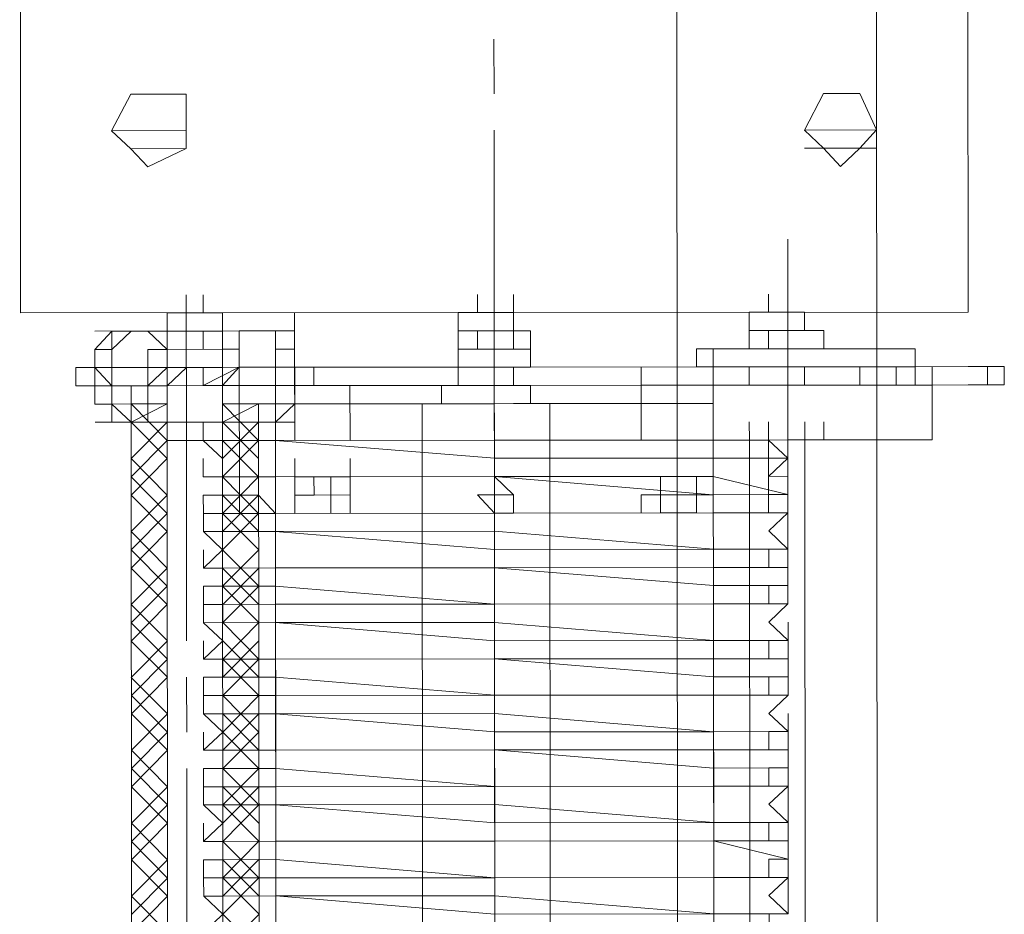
# Model space of a CAD drawing. Header units: inches. Extents: x -5850 to 5646, y 8947 to 13007.
# Tile 240 of 256: x -4099 to -4076, y 11320 to 11341. Entities that reach past the tile are written whole.
import ezdxf

# ---------------------------------------------------------------- set-up
doc = ezdxf.new("R2010")
doc.units = ezdxf.units.IN
doc.header["$MEASUREMENT"] = 0
doc.layers.add('at_Entity', color=7, linetype='Continuous')
doc.layers.add('at_Rect', color=7, linetype='Continuous')

msp = doc.modelspace()

# ---------------------------------------------------------------- linework, layer by layer
at = {"layer": 'at_Entity', "color": 7, "lineweight": 20}
for p, q in [((-4082.906, 10561.097), (-4083.653, 11398.29)), ((-4079.025, 11398.294), (-4078.223, 10500.273)), ((-4096.704, 11338.298), (-4096.259, 11339.146)), ((-4096.259, 11339.146), (-4095.868, 11339.147)), ((-4095.868, 11339.147), (-4094.976, 11339.147)), ((-4094.976, 11339.147), (-4094.975, 11337.882)), ((-4080.644, 11338.313), (-4080.199, 11339.161)), ((-4080.199, 11339.161), (-4079.808, 11339.161)), ((-4079.808, 11339.161), (-4079.362, 11339.161)), ((-4079.362, 11339.161), (-4078.971, 11338.314)), ((-4096.704, 11338.298), (-4094.975, 11338.3)), ((-4096.258, 11337.88), (-4096.704, 11338.298)), ((-4080.644, 11338.313), (-4078.971, 11338.314)), ((-4080.198, 11337.895), (-4080.644, 11338.313)), ((-4078.971, 11338.314), (-4079.361, 11337.896)), ((-4096.258, 11337.88), (-4094.975, 11337.882)), ((-4095.867, 11337.457), (-4096.258, 11337.88)), ((-4094.975, 11337.882), (-4095.867, 11337.457)), ((-4080.644, 11337.894), (-4078.971, 11337.896)), ((-4079.807, 11337.471), (-4080.198, 11337.895)), ((-4079.361, 11337.896), (-4079.807, 11337.471)), ((-4088.224, 11334.084), (-4088.225, 11334.503)), ((-4087.834, 11334.085), (-4087.834, 11334.503)), ((-4087.388, 11334.085), (-4087.388, 11334.503)), ((-4087.388, 11334.085), (-4087.388, 11334.503)), ((-4087.388, 11334.085), (-4087.388, 11334.503)), ((-4081.477, 11334.09), (-4081.477, 11334.509)), ((-4095.418, 11334.078), (-4094.135, 11334.079)), ((-4094.972, 11334.078), (-4095.418, 11334.078)), ((-4095.417, 11333.23), (-4095.418, 11334.078)), ((-4094.581, 11334.079), (-4094.972, 11334.078)), ((-4094.135, 11334.079), (-4094.135, 11333.655)), ((-4088.67, 11334.084), (-4087.388, 11334.085)), ((-4088.67, 11333.236), (-4088.67, 11334.084)), ((-4087.834, 11334.085), (-4088.224, 11334.084)), ((-4087.388, 11334.085), (-4087.834, 11334.085)), ((-4087.388, 11334.085), (-4087.834, 11334.085)), ((-4087.387, 11333.661), (-4087.388, 11334.085)), ((-4087.388, 11334.085), (-4087.387, 11333.661)), ((-4081.922, 11333.666), (-4081.923, 11334.09)), ((-4081.923, 11334.09), (-4081.477, 11334.09)), ((-4080.64, 11334.091), (-4081.477, 11334.09)), ((-4081.477, 11334.09), (-4080.64, 11334.091)), ((-4080.64, 11334.091), (-4080.64, 11333.667)), ((-4087.387, 11333.661), (-4088.67, 11333.66)), ((-4088.67, 11333.236), (-4088.67, 11333.66)), ((-4088.224, 11333.661), (-4088.223, 11333.237)), ((-4087.387, 11333.661), (-4086.997, 11333.662)), ((-4087.387, 11333.661), (-4087.387, 11333.238)), ((-4087.387, 11333.238), (-4087.387, 11333.661)), ((-4086.997, 11333.662), (-4086.997, 11333.238)), ((-4081.922, 11333.666), (-4081.476, 11333.667)), ((-4081.922, 11333.666), (-4081.922, 11333.242)), ((-4081.476, 11333.243), (-4081.476, 11333.667)), ((-4081.476, 11333.667), (-4081.03, 11333.667)), ((-4081.03, 11333.667), (-4081.476, 11333.667)), ((-4081.476, 11333.667), (-4081.476, 11333.243)), ((-4080.194, 11333.668), (-4081.03, 11333.667)), ((-4080.64, 11333.667), (-4080.194, 11333.668)), ((-4080.194, 11333.668), (-4080.193, 11333.244)), ((-4096.7, 11333.653), (-4097.09, 11333.229)), ((-4096.254, 11333.653), (-4096.7, 11333.653)), ((-4096.7, 11333.229), (-4096.254, 11333.653)), ((-4096.254, 11333.653), (-4095.417, 11333.654)), ((-4096.254, 11333.653), (-4095.864, 11333.654)), ((-4095.864, 11333.654), (-4095.417, 11333.23)), ((-4095.417, 11333.654), (-4094.135, 11333.655)), ((-4095.417, 11333.654), (-4095.417, 11333.23)), ((-4094.581, 11333.655), (-4094.581, 11333.231)), ((-4094.135, 11333.655), (-4093.298, 11333.656)), ((-4094.134, 11333.232), (-4094.135, 11333.655)), ((-4094.135, 11333.655), (-4094.134, 11333.232)), ((-4094.134, 11333.232), (-4094.135, 11333.655)), ((-4093.744, 11333.232), (-4093.744, 11333.656)), ((-4093.744, 11333.656), (-4093.298, 11333.656)), ((-4093.298, 11333.656), (-4092.462, 11333.657)), ((-4093.298, 11333.656), (-4092.908, 11333.656)), ((-4092.908, 11333.656), (-4092.908, 11333.233)), ((-4092.462, 11333.657), (-4092.461, 11332.815)), ((-4097.09, 11333.229), (-4097.089, 11332.387)), ((-4096.699, 11332.811), (-4096.7, 11333.229)), ((-4096.699, 11332.811), (-4096.7, 11333.229)), ((-4096.699, 11332.811), (-4096.7, 11333.229)), ((-4095.863, 11333.23), (-4095.417, 11333.23)), ((-4095.863, 11333.23), (-4095.863, 11332.812)), ((-4095.863, 11332.812), (-4095.863, 11333.23)), ((-4095.417, 11333.23), (-4094.134, 11333.232)), ((-4094.134, 11333.232), (-4093.744, 11333.232)), ((-4094.134, 11333.232), (-4094.134, 11332.813)), ((-4092.908, 11333.233), (-4092.462, 11333.233)), ((-4092.905, 11330.277), (-4092.908, 11333.233)), ((-4092.907, 11332.814), (-4092.908, 11333.233)), ((-4092.462, 11333.233), (-4092.461, 11332.391)), ((-4086.997, 11333.238), (-4088.67, 11333.236)), ((-4088.67, 11333.236), (-4088.669, 11332.818)), ((-4086.997, 11333.238), (-4086.996, 11332.82)), ((-4086.997, 11333.238), (-4086.996, 11332.82)), ((-4081.476, 11333.243), (-4083.149, 11333.241)), ((-4083.149, 11333.241), (-4083.149, 11332.823)), ((-4083.149, 11332.823), (-4083.149, 11333.241)), ((-4082.756, 11330.286), (-4082.759, 11333.242)), ((-4080.193, 11333.244), (-4081.476, 11333.243)), ((-4081.03, 11333.243), (-4081.476, 11333.243)), ((-4080.193, 11333.244), (-4081.03, 11333.243)), ((-4081.03, 11332.825), (-4081.03, 11333.243)), ((-4078.074, 11333.246), (-4080.193, 11333.244)), ((-4078.074, 11332.828), (-4078.074, 11333.246)), ((-4078.074, 11332.828), (-4078.074, 11333.246)), ((-4096.699, 11332.811), (-4097.536, 11332.81)), ((-4097.536, 11332.81), (-4097.535, 11332.387)), ((-4096.699, 11332.387), (-4097.09, 11332.811)), ((-4097.09, 11332.811), (-4096.699, 11332.811)), ((-4095.863, 11332.812), (-4096.699, 11332.811)), ((-4096.698, 11331.963), (-4096.699, 11332.811)), ((-4096.699, 11332.811), (-4096.698, 11331.963)), ((-4096.699, 11332.387), (-4096.699, 11332.811)), ((-4096.699, 11332.811), (-4096.699, 11332.387)), ((-4096.699, 11332.811), (-4096.699, 11332.387)), ((-4095.863, 11332.812), (-4094.134, 11332.813)), ((-4095.417, 11332.812), (-4095.863, 11332.812)), ((-4095.416, 11332.388), (-4095.417, 11332.812)), ((-4095.416, 11332.388), (-4095.417, 11332.812)), ((-4095.417, 11332.812), (-4095.416, 11332.388)), ((-4095.416, 11332.388), (-4095.417, 11332.812)), ((-4094.58, 11332.813), (-4094.58, 11332.389)), ((-4094.58, 11332.813), (-4094.58, 11332.389)), ((-4094.134, 11332.813), (-4094.58, 11332.813)), ((-4094.58, 11332.389), (-4094.58, 11332.813)), ((-4093.744, 11332.814), (-4094.134, 11332.813)), ((-4094.134, 11332.39), (-4094.134, 11332.813)), ((-4094.134, 11332.39), (-4094.134, 11332.813)), ((-4093.298, 11332.814), (-4093.744, 11332.814)), ((-4088.669, 11332.818), (-4093.298, 11332.814)), ((-4092.461, 11332.815), (-4092.907, 11332.814)), ((-4092.907, 11332.814), (-4092.907, 11331.967)), ((-4092.461, 11332.391), (-4092.461, 11332.815)), ((-4092.461, 11332.815), (-4092.015, 11332.815)), ((-4092.461, 11332.815), (-4092.461, 11332.391)), ((-4092.015, 11332.815), (-4092.015, 11332.391)), ((-4088.223, 11332.819), (-4088.669, 11332.818)), ((-4087.387, 11332.819), (-4088.669, 11332.818)), ((-4088.669, 11332.394), (-4088.669, 11332.818)), ((-4088.669, 11332.394), (-4088.669, 11332.818)), ((-4088.223, 11332.819), (-4087.387, 11332.819)), ((-4086.996, 11332.82), (-4087.387, 11332.819)), ((-4087.386, 11332.396), (-4087.387, 11332.819)), ((-4087.386, 11332.396), (-4087.387, 11332.819)), ((-4083.149, 11332.823), (-4086.996, 11332.82)), ((-4084.431, 11332.398), (-4084.431, 11332.822)), ((-4084.431, 11332.398), (-4084.431, 11332.822)), ((-4081.922, 11332.824), (-4083.149, 11332.823)), ((-4081.922, 11332.824), (-4081.03, 11332.825)), ((-4081.921, 11332.4), (-4081.922, 11332.824)), ((-4079.357, 11332.827), (-4081.03, 11332.825)), ((-4081.03, 11332.825), (-4079.803, 11332.826)), ((-4080.639, 11332.402), (-4080.639, 11332.825)), ((-4079.357, 11332.827), (-4079.803, 11332.826)), ((-4078.966, 11332.827), (-4079.357, 11332.827)), ((-4079.356, 11332.403), (-4079.357, 11332.827)), ((-4078.966, 11332.827), (-4078.52, 11332.827)), ((-4078.074, 11332.828), (-4078.52, 11332.827)), ((-4078.52, 11332.827), (-4078.52, 11332.403)), ((-4076.847, 11332.829), (-4078.074, 11332.828)), ((-4077.683, 11332.404), (-4077.684, 11332.828)), ((-4076.011, 11332.83), (-4076.847, 11332.829)), ((-4076.401, 11332.405), (-4076.401, 11332.829)), ((-4076.01, 11332.406), (-4076.011, 11332.83)), ((-4096.699, 11332.387), (-4097.535, 11332.387)), ((-4097.089, 11332.387), (-4097.089, 11331.963)), ((-4096.699, 11332.387), (-4095.862, 11332.388)), ((-4096.698, 11331.963), (-4096.699, 11332.387)), ((-4096.698, 11331.963), (-4096.699, 11332.387)), ((-4096.252, 11331.964), (-4096.253, 11332.388)), ((-4095.862, 11332.388), (-4095.416, 11332.388)), ((-4095.862, 11331.964), (-4095.862, 11332.388)), ((-4095.416, 11332.388), (-4095.862, 11332.388)), ((-4095.416, 11332.388), (-4094.58, 11332.389)), ((-4095.416, 11331.965), (-4095.416, 11332.388)), ((-4095.416, 11332.388), (-4095.415, 11331.117)), ((-4095.416, 11332.388), (-4095.416, 11331.965)), ((-4095.416, 11331.965), (-4095.416, 11332.388)), ((-4094.58, 11332.389), (-4094.134, 11332.39)), ((-4093.743, 11332.39), (-4094.134, 11332.39)), ((-4094.133, 11331.966), (-4094.134, 11332.39)), ((-4093.743, 11332.39), (-4094.134, 11332.39)), ((-4094.134, 11332.39), (-4094.133, 11331.118)), ((-4094.133, 11331.966), (-4094.134, 11332.39)), ((-4094.133, 11331.966), (-4094.134, 11332.39)), ((-4093.743, 11331.966), (-4093.743, 11332.39)), ((-4093.297, 11332.39), (-4093.743, 11332.39)), ((-4088.223, 11332.395), (-4093.297, 11332.39)), ((-4092.907, 11331.967), (-4092.907, 11332.391)), ((-4092.461, 11332.391), (-4092.46, 11331.967)), ((-4092.015, 11332.391), (-4092.461, 11332.391)), ((-4092.461, 11332.391), (-4092.46, 11331.967)), ((-4092.46, 11331.967), (-4092.461, 11332.391)), ((-4089.059, 11332.394), (-4091.178, 11332.392)), ((-4091.178, 11332.392), (-4088.669, 11332.394)), ((-4091.178, 11332.392), (-4091.177, 11331.121)), ((-4089.059, 11332.394), (-4086.996, 11332.396)), ((-4089.059, 11332.394), (-4089.059, 11331.97)), ((-4087.386, 11332.396), (-4088.223, 11332.395)), ((-4083.148, 11332.399), (-4087.386, 11332.396)), ((-4084.431, 11332.398), (-4087.386, 11332.396)), ((-4086.996, 11332.396), (-4087.386, 11332.396)), ((-4086.996, 11332.396), (-4084.431, 11332.398)), ((-4086.996, 11331.972), (-4086.996, 11332.396)), ((-4077.683, 11332.404), (-4084.431, 11332.398)), ((-4084.431, 11332.398), (-4082.758, 11332.4)), ((-4084.43, 11331.127), (-4084.431, 11332.398)), ((-4081.921, 11332.4), (-4083.148, 11332.399)), ((-4078.074, 11332.404), (-4082.758, 11332.4)), ((-4082.312, 11332.4), (-4080.193, 11332.402)), ((-4082.312, 11332.4), (-4080.193, 11332.402)), ((-4081.921, 11332.4), (-4081.029, 11332.401)), ((-4081.029, 11332.401), (-4079.356, 11332.403)), ((-4079.802, 11332.402), (-4081.029, 11332.401)), ((-4079.356, 11332.403), (-4079.802, 11332.402)), ((-4078.966, 11332.403), (-4079.356, 11332.403)), ((-4078.52, 11332.403), (-4078.966, 11332.403)), ((-4078.074, 11332.404), (-4078.52, 11332.403)), ((-4076.847, 11332.405), (-4078.074, 11332.404)), ((-4078.074, 11332.404), (-4077.683, 11332.404)), ((-4077.682, 11331.133), (-4077.683, 11332.404)), ((-4076.01, 11332.406), (-4076.847, 11332.405)), ((-4097.089, 11331.963), (-4096.698, 11331.963)), ((-4096.252, 11331.964), (-4096.698, 11331.963)), ((-4096.698, 11331.54), (-4096.698, 11331.963)), ((-4096.252, 11331.964), (-4095.862, 11331.964)), ((-4096.227, 11304.087), (-4096.252, 11331.964)), ((-4095.862, 11331.964), (-4095.416, 11331.965)), ((-4095.416, 11331.965), (-4095.415, 11331.117)), ((-4095.415, 11331.117), (-4095.416, 11331.965)), ((-4094.133, 11331.966), (-4094.133, 11331.118)), ((-4094.133, 11331.966), (-4093.743, 11331.966)), ((-4094.133, 11331.966), (-4094.133, 11331.118)), ((-4093.743, 11331.966), (-4093.297, 11331.966)), ((-4092.907, 11331.967), (-4093.297, 11331.966)), ((-4093.272, 11304.09), (-4093.297, 11331.966)), ((-4092.907, 11331.967), (-4087.832, 11331.971)), ((-4092.882, 11304.09), (-4092.907, 11331.967)), ((-4092.906, 11331.119), (-4092.907, 11331.967)), ((-4092.46, 11331.967), (-4092.906, 11331.543)), ((-4089.48, 11304.093), (-4089.505, 11331.97)), ((-4089.505, 11331.97), (-4089.059, 11331.97)), ((-4089.059, 11331.97), (-4088.668, 11331.971)), ((-4088.668, 11331.971), (-4086.996, 11331.972)), ((-4087.832, 11331.971), (-4087.386, 11331.972)), ((-4082.757, 11331.976), (-4087.386, 11331.972)), ((-4086.996, 11331.972), (-4086.549, 11331.973)), ((-4086.549, 11331.973), (-4086.525, 11304.096)), ((-4082.757, 11331.976), (-4082.757, 11331.128)), ((-4082.733, 11304.099), (-4082.757, 11331.976)), ((-4096.252, 11331.54), (-4096.698, 11331.54)), ((-4095.415, 11331.117), (-4095.416, 11331.541)), ((-4095.415, 11331.117), (-4095.416, 11331.541)), ((-4095.415, 11331.117), (-4095.416, 11331.541)), ((-4095.415, 11331.117), (-4095.416, 11331.541)), ((-4095.415, 11331.117), (-4095.416, 11331.541)), ((-4095.415, 11331.117), (-4095.416, 11331.541)), ((-4094.579, 11331.118), (-4094.579, 11331.542)), ((-4094.579, 11331.118), (-4094.579, 11331.542)), ((-4094.133, 11331.118), (-4094.133, 11331.542)), ((-4094.133, 11331.118), (-4094.133, 11331.542)), ((-4094.133, 11331.118), (-4094.133, 11331.542)), ((-4094.133, 11331.118), (-4094.133, 11331.542)), ((-4094.133, 11331.118), (-4094.133, 11331.542)), ((-4094.133, 11331.118), (-4094.133, 11331.542)), ((-4093.742, 11331.118), (-4093.743, 11331.542)), ((-4093.742, 11331.118), (-4093.743, 11331.542)), ((-4093.742, 11331.118), (-4093.743, 11331.542)), ((-4092.906, 11331.543), (-4093.296, 11331.543)), ((-4093.296, 11331.119), (-4093.296, 11331.543)), ((-4093.296, 11331.119), (-4093.296, 11331.543)), ((-4093.296, 11331.119), (-4093.296, 11331.543)), ((-4092.906, 11331.119), (-4092.906, 11331.543)), ((-4084.43, 11331.127), (-4084.43, 11331.551)), ((-4084.43, 11331.127), (-4084.43, 11331.551)), ((-4082.757, 11331.128), (-4082.757, 11331.552)), ((-4081.92, 11331.129), (-4081.921, 11331.553)), ((-4081.92, 11331.129), (-4081.921, 11331.553)), ((-4081.92, 11331.129), (-4081.921, 11331.553)), ((-4081.92, 11331.129), (-4081.921, 11331.553)), ((-4081.92, 11331.129), (-4081.921, 11331.553)), ((-4080.638, 11331.13), (-4080.638, 11331.554)), ((-4080.638, 11331.13), (-4080.638, 11331.554)), ((-4080.192, 11331.131), (-4080.192, 11331.554)), ((-4095.415, 11331.117), (-4094.133, 11331.118)), ((-4094.133, 11331.118), (-4095.415, 11331.117)), ((-4095.392, 11305.354), (-4095.415, 11331.117)), ((-4095.392, 11305.354), (-4095.415, 11331.117)), ((-4093.742, 11331.118), (-4094.579, 11331.118)), ((-4093.742, 11331.118), (-4094.579, 11331.118)), ((-4093.742, 11331.118), (-4094.579, 11331.118)), ((-4094.579, 11331.118), (-4094.132, 11330.7)), ((-4094.133, 11331.118), (-4094.11, 11305.355)), ((-4094.133, 11331.118), (-4094.11, 11305.355)), ((-4093.742, 11331.118), (-4093.296, 11331.119)), ((-4093.742, 11331.118), (-4093.296, 11331.119)), ((-4093.742, 11331.118), (-4093.296, 11331.119)), ((-4093.742, 11331.118), (-4093.741, 11330.276)), ((-4093.741, 11330.276), (-4093.742, 11331.118)), ((-4093.296, 11331.119), (-4092.906, 11331.119)), ((-4092.906, 11331.119), (-4093.296, 11331.119)), ((-4093.296, 11331.119), (-4093.295, 11330.277)), ((-4093.296, 11331.119), (-4093.295, 11330.277)), ((-4092.906, 11331.119), (-4093.296, 11331.119)), ((-4087.831, 11331.124), (-4092.906, 11331.119)), ((-4092.906, 11331.119), (-4087.831, 11330.706)), ((-4092.906, 11331.119), (-4087.831, 11330.706)), ((-4091.177, 11331.121), (-4089.504, 11331.122)), ((-4089.504, 11331.122), (-4091.177, 11331.121)), ((-4082.757, 11331.128), (-4087.831, 11331.124)), ((-4084.43, 11331.127), (-4086.549, 11331.125)), ((-4086.549, 11331.125), (-4084.43, 11331.127)), ((-4077.682, 11331.133), (-4084.43, 11331.127)), ((-4084.43, 11331.127), (-4082.311, 11331.129)), ((-4081.474, 11331.129), (-4082.757, 11331.128)), ((-4082.311, 11331.129), (-4081.028, 11331.13)), ((-4081.92, 11331.129), (-4080.192, 11331.131)), ((-4081.92, 11331.129), (-4080.638, 11331.13)), ((-4081.896, 11304.1), (-4081.92, 11331.129)), ((-4081.028, 11330.712), (-4081.474, 11331.129)), ((-4081.028, 11331.13), (-4078.072, 11331.132)), ((-4081.028, 11330.712), (-4081.028, 11331.13)), ((-4080.192, 11331.131), (-4080.638, 11331.13)), ((-4080.638, 11331.13), (-4080.615, 11305.367)), ((-4078.072, 11331.132), (-4077.682, 11331.133)), ((-4094.578, 11330.276), (-4094.578, 11330.699)), ((-4094.132, 11330.7), (-4094.132, 11330.276)), ((-4093.741, 11330.276), (-4093.742, 11330.7)), ((-4093.741, 11330.276), (-4093.742, 11330.7)), ((-4093.741, 11330.276), (-4093.742, 11330.7)), ((-4093.741, 11330.276), (-4093.742, 11330.7)), ((-4093.295, 11330.277), (-4093.296, 11330.701)), ((-4093.295, 11330.277), (-4093.296, 11330.701)), ((-4093.295, 11330.277), (-4093.296, 11330.701)), ((-4093.295, 11330.277), (-4093.296, 11330.701)), ((-4092.459, 11330.278), (-4092.459, 11330.701)), ((-4091.176, 11330.279), (-4091.177, 11330.703)), ((-4087.831, 11330.706), (-4082.756, 11330.71)), ((-4082.756, 11330.71), (-4087.831, 11330.706)), ((-4082.756, 11330.71), (-4081.028, 11330.712)), ((-4081.028, 11330.712), (-4082.756, 11330.71)), ((-4081.473, 11330.287), (-4081.028, 11330.712)), ((-4093.741, 11330.276), (-4094.578, 11330.276)), ((-4094.578, 11330.276), (-4093.741, 11330.276)), ((-4094.132, 11330.276), (-4094.578, 11330.276)), ((-4094.578, 11330.276), (-4094.132, 11330.276)), ((-4094.132, 11330.276), (-4094.131, 11329.852)), ((-4093.295, 11330.277), (-4093.741, 11330.276)), ((-4093.741, 11330.276), (-4093.295, 11330.277)), ((-4093.741, 11329.429), (-4093.741, 11330.276)), ((-4093.295, 11330.277), (-4092.905, 11330.277)), ((-4092.905, 11330.277), (-4093.295, 11330.277)), ((-4093.295, 11330.277), (-4093.295, 11329.429)), ((-4092.905, 11330.277), (-4087.83, 11330.282)), ((-4092.905, 11330.277), (-4087.83, 11330.282)), ((-4091.176, 11330.279), (-4092.459, 11330.278)), ((-4092.459, 11330.278), (-4091.176, 11330.279)), ((-4092.459, 11329.854), (-4092.459, 11330.278)), ((-4092.459, 11330.278), (-4092.013, 11330.278)), ((-4092.459, 11329.854), (-4092.459, 11330.278)), ((-4092.459, 11329.854), (-4092.459, 11330.278)), ((-4092.459, 11329.854), (-4092.459, 11330.278)), ((-4092.013, 11330.278), (-4092.012, 11329.854)), ((-4091.622, 11330.278), (-4091.622, 11329.431)), ((-4091.622, 11330.278), (-4091.622, 11329.855)), ((-4091.176, 11329.855), (-4091.176, 11330.279)), ((-4091.176, 11329.855), (-4091.176, 11330.279)), ((-4091.176, 11330.279), (-4091.176, 11329.431)), ((-4091.176, 11329.855), (-4091.176, 11330.279)), ((-4091.176, 11329.855), (-4091.176, 11330.279)), ((-4091.176, 11329.855), (-4091.176, 11330.279)), ((-4091.176, 11330.279), (-4091.176, 11329.855)), ((-4082.756, 11330.286), (-4087.83, 11330.282)), ((-4087.83, 11330.282), (-4082.756, 11329.862)), ((-4087.83, 11330.282), (-4087.384, 11329.858)), ((-4087.83, 11329.858), (-4087.83, 11330.282)), ((-4083.982, 11329.861), (-4083.983, 11330.285)), ((-4083.982, 11329.861), (-4083.983, 11330.285)), ((-4083.982, 11329.861), (-4083.983, 11330.285)), ((-4083.146, 11329.862), (-4083.146, 11330.286)), ((-4082.756, 11330.286), (-4081.027, 11329.864)), ((-4081.027, 11330.288), (-4081.473, 11330.287)), ((-4081.027, 11329.864), (-4081.027, 11330.288)), ((-4081.027, 11329.864), (-4081.027, 11330.288)), ((-4094.578, 11329.852), (-4093.741, 11329.853)), ((-4094.578, 11329.852), (-4094.577, 11329.428)), ((-4094.131, 11329.852), (-4094.578, 11329.852)), ((-4093.295, 11329.853), (-4092.904, 11329.43)), ((-4091.176, 11329.855), (-4092.459, 11329.854)), ((-4092.012, 11329.854), (-4092.459, 11329.854)), ((-4087.83, 11329.434), (-4088.22, 11329.858)), ((-4088.22, 11329.858), (-4087.83, 11329.858)), ((-4087.384, 11329.858), (-4087.384, 11329.434)), ((-4084.428, 11329.861), (-4084.428, 11329.437)), ((-4084.428, 11329.861), (-4084.428, 11329.437)), ((-4083.146, 11329.862), (-4083.982, 11329.861)), ((-4083.146, 11329.862), (-4083.982, 11329.861)), ((-4083.982, 11329.861), (-4083.982, 11329.438)), ((-4083.982, 11329.438), (-4083.982, 11329.861)), ((-4083.982, 11329.861), (-4083.982, 11329.438)), ((-4083.982, 11329.438), (-4083.982, 11329.861)), ((-4083.146, 11329.862), (-4083.592, 11329.862)), ((-4083.592, 11329.862), (-4083.146, 11329.862)), ((-4083.146, 11329.862), (-4083.146, 11329.438)), ((-4083.146, 11329.438), (-4083.146, 11329.862)), ((-4083.146, 11329.438), (-4083.146, 11329.862)), ((-4081.027, 11329.864), (-4082.756, 11329.862)), ((-4081.473, 11329.44), (-4081.473, 11329.864)), ((-4081.473, 11329.864), (-4081.027, 11329.864)), ((-4081.026, 11329.44), (-4081.027, 11329.864)), ((-4092.904, 11329.43), (-4094.577, 11329.428)), ((-4094.577, 11329.01), (-4094.577, 11329.428)), ((-4094.577, 11329.428), (-4094.131, 11329.428)), ((-4094.131, 11329.428), (-4094.131, 11329.01)), ((-4093.295, 11329.429), (-4093.741, 11329.429)), ((-4092.904, 11329.43), (-4087.83, 11329.434)), ((-4092.904, 11329.43), (-4087.83, 11329.434)), ((-4091.176, 11329.431), (-4092.458, 11329.43)), ((-4087.83, 11329.434), (-4082.755, 11329.439)), ((-4082.755, 11329.439), (-4087.83, 11329.434)), ((-4087.384, 11329.434), (-4087.83, 11329.434)), ((-4083.146, 11329.438), (-4083.982, 11329.438)), ((-4083.146, 11329.438), (-4083.982, 11329.438)), ((-4082.755, 11329.439), (-4081.026, 11329.44)), ((-4081.026, 11329.44), (-4082.755, 11329.439)), ((-4081.026, 11329.44), (-4081.473, 11329.44)), ((-4081.472, 11329.022), (-4081.026, 11329.44)), ((-4094.577, 11329.01), (-4092.904, 11329.011)), ((-4092.904, 11329.011), (-4094.577, 11329.01)), ((-4094.131, 11329.01), (-4094.577, 11329.01)), ((-4094.577, 11329.01), (-4094.13, 11328.586)), ((-4087.829, 11329.016), (-4092.904, 11329.011)), ((-4092.904, 11329.011), (-4087.829, 11328.592)), ((-4087.829, 11329.016), (-4082.754, 11328.597)), ((-4081.026, 11328.598), (-4081.472, 11329.022)), ((-4081.026, 11328.598), (-4081.026, 11329.022)), ((-4094.576, 11328.162), (-4094.576, 11328.586)), ((-4094.13, 11328.586), (-4094.576, 11328.162)), ((-4082.754, 11328.597), (-4087.829, 11328.592)), ((-4082.754, 11328.597), (-4081.026, 11328.598)), ((-4081.026, 11328.598), (-4082.754, 11328.597)), ((-4081.471, 11328.174), (-4081.472, 11328.598)), ((-4081.472, 11328.598), (-4081.026, 11328.598)), ((-4094.576, 11328.162), (-4092.903, 11328.164)), ((-4092.903, 11328.164), (-4094.576, 11328.162)), ((-4094.576, 11328.162), (-4094.13, 11328.163)), ((-4094.13, 11328.163), (-4094.13, 11327.744)), ((-4092.903, 11328.164), (-4087.829, 11328.168)), ((-4087.829, 11328.168), (-4092.903, 11328.164)), ((-4092.218, 10561.089), (-4092.903, 11328.164)), ((-4082.754, 11328.173), (-4087.829, 11328.168)), ((-4087.829, 11328.168), (-4082.754, 11327.755)), ((-4082.754, 11328.173), (-4081.025, 11328.174)), ((-4082.015, 10500.27), (-4082.754, 11328.173)), ((-4081.025, 11328.174), (-4081.471, 11328.174)), ((-4081.025, 11327.756), (-4081.025, 11328.174)), ((-4094.576, 11327.744), (-4092.903, 11327.745)), ((-4094.576, 11327.744), (-4094.575, 11327.32)), ((-4094.13, 11327.744), (-4094.576, 11327.744)), ((-4092.903, 11327.745), (-4087.828, 11327.326)), ((-4082.754, 11327.755), (-4081.025, 11327.756)), ((-4081.471, 11327.332), (-4081.471, 11327.756)), ((-4081.471, 11327.756), (-4081.025, 11327.756)), ((-4081.025, 11327.332), (-4081.025, 11327.756)), ((-4094.575, 11327.32), (-4092.902, 11327.322)), ((-4094.575, 11327.32), (-4094.129, 11327.321)), ((-4094.575, 11326.896), (-4094.575, 11327.32)), ((-4094.129, 11327.321), (-4094.129, 11326.897)), ((-4092.902, 11327.322), (-4087.828, 11327.326)), ((-4087.828, 11327.326), (-4082.753, 11327.331)), ((-4082.753, 11327.331), (-4087.828, 11327.326)), ((-4082.753, 11327.331), (-4081.025, 11327.332)), ((-4081.025, 11327.332), (-4082.753, 11327.331)), ((-4081.025, 11327.332), (-4081.471, 11327.332)), ((-4081.47, 11326.908), (-4081.025, 11327.332)), ((-4094.575, 11326.896), (-4092.902, 11326.898)), ((-4092.902, 11326.898), (-4094.575, 11326.896)), ((-4094.129, 11326.897), (-4094.575, 11326.896)), ((-4094.575, 11326.896), (-4094.128, 11326.473)), ((-4087.827, 11326.902), (-4092.902, 11326.898)), ((-4092.902, 11326.898), (-4087.827, 11326.479)), ((-4087.827, 11326.902), (-4082.753, 11326.483)), ((-4081.024, 11326.485), (-4081.47, 11326.908)), ((-4081.024, 11326.485), (-4081.024, 11326.908)), ((-4094.574, 11326.049), (-4094.575, 11326.473)), ((-4094.128, 11326.473), (-4094.574, 11326.049)), ((-4082.753, 11326.483), (-4087.827, 11326.479)), ((-4082.753, 11326.483), (-4081.024, 11326.485)), ((-4081.024, 11326.485), (-4082.753, 11326.483)), ((-4081.47, 11326.484), (-4081.024, 11326.485)), ((-4081.47, 11326.06), (-4081.47, 11326.484)), ((-4094.574, 11326.049), (-4092.901, 11326.05)), ((-4092.901, 11326.05), (-4094.574, 11326.049)), ((-4094.574, 11326.049), (-4094.128, 11326.049)), ((-4094.128, 11326.049), (-4094.128, 11325.631)), ((-4092.901, 11326.05), (-4087.827, 11326.055)), ((-4092.901, 11326.05), (-4087.827, 11326.055)), ((-4082.752, 11326.059), (-4087.827, 11326.055)), ((-4087.827, 11326.055), (-4082.752, 11325.641)), ((-4082.752, 11326.059), (-4081.023, 11326.061)), ((-4081.023, 11326.061), (-4081.47, 11326.06)), ((-4081.023, 11325.643), (-4081.023, 11326.061)), ((-4094.574, 11325.631), (-4092.901, 11325.632)), ((-4094.574, 11325.631), (-4094.573, 11325.207)), ((-4094.128, 11325.631), (-4094.574, 11325.631)), ((-4092.901, 11325.632), (-4087.826, 11325.213)), ((-4082.752, 11325.641), (-4081.023, 11325.643)), ((-4081.469, 11325.642), (-4081.023, 11325.643)), ((-4081.469, 11325.218), (-4081.469, 11325.642)), ((-4081.023, 11325.219), (-4081.023, 11325.643)), ((-4087.826, 11325.213), (-4082.751, 11325.217)), ((-4082.751, 11325.217), (-4087.826, 11325.213)), ((-4082.751, 11325.217), (-4081.023, 11325.219)), ((-4081.023, 11325.219), (-4082.751, 11325.217)), ((-4081.023, 11325.219), (-4081.469, 11325.218)), ((-4081.468, 11324.795), (-4081.023, 11325.219)), ((-4094.573, 11325.207), (-4092.9, 11325.208)), ((-4094.573, 11324.783), (-4094.573, 11325.207)), ((-4094.573, 11325.207), (-4094.127, 11325.207)), ((-4094.127, 11325.207), (-4094.127, 11324.783)), ((-4087.826, 11325.213), (-4092.9, 11325.208)), ((-4094.573, 11324.783), (-4092.9, 11324.784)), ((-4092.9, 11324.784), (-4094.573, 11324.783)), ((-4094.127, 11324.783), (-4094.573, 11324.783)), ((-4094.573, 11324.783), (-4094.127, 11324.359)), ((-4092.9, 11324.784), (-4087.826, 11324.789)), ((-4092.9, 11324.784), (-4087.825, 11324.365)), ((-4087.826, 11324.789), (-4082.751, 11324.37)), ((-4081.022, 11324.371), (-4081.468, 11324.795)), ((-4081.022, 11324.371), (-4081.022, 11324.795)), ((-4094.572, 11323.941), (-4094.573, 11324.359)), ((-4094.127, 11324.359), (-4094.572, 11323.941)), ((-4082.751, 11324.37), (-4087.825, 11324.365)), ((-4082.751, 11324.37), (-4081.022, 11324.371)), ((-4081.022, 11324.371), (-4082.751, 11324.37)), ((-4081.468, 11323.953), (-4081.468, 11324.371)), ((-4081.468, 11324.371), (-4081.022, 11324.371)), ((-4094.572, 11323.941), (-4092.899, 11323.942)), ((-4092.899, 11323.942), (-4094.572, 11323.941)), ((-4094.572, 11323.941), (-4094.126, 11323.941)), ((-4094.126, 11323.941), (-4094.126, 11323.517)), ((-4092.899, 11323.942), (-4087.825, 11323.947)), ((-4092.899, 11323.942), (-4087.825, 11323.947)), ((-4082.75, 11323.951), (-4087.825, 11323.947)), ((-4087.825, 11323.947), (-4082.75, 11323.528)), ((-4082.75, 11323.951), (-4081.022, 11323.953)), ((-4081.022, 11323.953), (-4081.468, 11323.953)), ((-4081.021, 11323.529), (-4081.022, 11323.953)), ((-4094.572, 11323.517), (-4092.899, 11323.519)), ((-4094.572, 11323.517), (-4094.572, 11323.093)), ((-4094.126, 11323.517), (-4094.572, 11323.517)), ((-4092.899, 11323.519), (-4087.824, 11323.099)), ((-4082.75, 11323.528), (-4081.021, 11323.529)), ((-4081.467, 11323.105), (-4081.467, 11323.529)), ((-4081.467, 11323.529), (-4081.021, 11323.529)), ((-4081.021, 11323.105), (-4081.021, 11323.529)), ((-4094.572, 11323.093), (-4092.899, 11323.095)), ((-4094.572, 11323.093), (-4094.125, 11323.094)), ((-4094.571, 11322.675), (-4094.572, 11323.093)), ((-4094.125, 11323.094), (-4094.125, 11322.675)), ((-4092.899, 11323.095), (-4087.824, 11323.099)), ((-4087.824, 11323.099), (-4082.75, 11323.104)), ((-4082.75, 11323.104), (-4087.824, 11323.099)), ((-4082.75, 11323.104), (-4081.021, 11323.105)), ((-4081.021, 11323.105), (-4082.75, 11323.104)), ((-4081.021, 11323.105), (-4081.467, 11323.105)), ((-4081.467, 11322.687), (-4081.021, 11323.105)), ((-4094.571, 11322.675), (-4092.898, 11322.677)), ((-4092.898, 11322.677), (-4094.571, 11322.675)), ((-4094.125, 11322.675), (-4094.571, 11322.675)), ((-4094.571, 11322.675), (-4094.125, 11322.252)), ((-4087.824, 11322.681), (-4092.898, 11322.677)), ((-4092.898, 11322.677), (-4087.823, 11322.257)), ((-4087.824, 11322.681), (-4082.749, 11322.262)), ((-4081.02, 11322.263), (-4081.467, 11322.687)), ((-4081.02, 11322.263), (-4081.02, 11322.687)), ((-4094.57, 11321.827), (-4094.571, 11322.251)), ((-4094.125, 11322.252), (-4094.57, 11321.827)), ((-4082.749, 11322.262), (-4087.823, 11322.257)), ((-4082.749, 11322.262), (-4081.02, 11322.263)), ((-4081.02, 11322.263), (-4082.749, 11322.262)), ((-4081.466, 11321.839), (-4081.466, 11322.263)), ((-4081.466, 11322.263), (-4081.02, 11322.263)), ((-4094.57, 11321.827), (-4092.897, 11321.829)), ((-4092.897, 11321.829), (-4094.57, 11321.827)), ((-4094.57, 11321.827), (-4094.124, 11321.828)), ((-4094.124, 11321.828), (-4094.124, 11321.404)), ((-4092.897, 11321.829), (-4087.823, 11321.833)), ((-4087.823, 11321.833), (-4092.897, 11321.829)), ((-4087.823, 11321.833), (-4082.748, 11321.838)), ((-4082.748, 11321.838), (-4087.823, 11321.833)), ((-4081.02, 11321.84), (-4082.748, 11321.838)), ((-4082.748, 11321.838), (-4081.019, 11321.416)), ((-4081.02, 11321.84), (-4081.466, 11321.839)), ((-4081.019, 11321.416), (-4081.02, 11321.84)), ((-4094.57, 11321.404), (-4092.897, 11321.405)), ((-4094.57, 11321.404), (-4094.57, 11320.98)), ((-4094.124, 11321.404), (-4094.57, 11321.404)), ((-4092.897, 11321.405), (-4087.822, 11320.986)), ((-4081.465, 11321.415), (-4081.019, 11321.416)), ((-4081.465, 11320.991), (-4081.465, 11321.415)), ((-4081.019, 11320.992), (-4081.019, 11321.416)), ((-4094.57, 11320.98), (-4092.897, 11320.981)), ((-4094.569, 11320.562), (-4094.57, 11320.98)), ((-4094.57, 11320.98), (-4094.124, 11320.98)), ((-4094.124, 11320.98), (-4094.123, 11320.562)), ((-4092.897, 11320.981), (-4087.822, 11320.986)), ((-4087.822, 11320.986), (-4082.748, 11320.99)), ((-4082.748, 11320.99), (-4087.822, 11320.986)), ((-4082.748, 11320.99), (-4081.019, 11320.992)), ((-4081.019, 11320.992), (-4082.748, 11320.99)), ((-4081.019, 11320.992), (-4081.465, 11320.991)), ((-4081.465, 11320.573), (-4081.019, 11320.992)), ((-4094.569, 11320.562), (-4092.896, 11320.563)), ((-4092.896, 11320.563), (-4094.569, 11320.562)), ((-4094.123, 11320.562), (-4094.569, 11320.562)), ((-4094.569, 11320.562), (-4094.123, 11320.138)), ((-4087.822, 11320.568), (-4092.896, 11320.563)), ((-4092.896, 11320.563), (-4087.821, 11320.144)), ((-4087.822, 11320.568), (-4082.747, 11320.148)), ((-4081.018, 11320.15), (-4081.465, 11320.573)), ((-4081.018, 11320.15), (-4081.019, 11320.574)), ((-4094.123, 11320.138), (-4094.569, 11319.714)), ((-4082.747, 11320.148), (-4087.821, 11320.144)), ((-4082.747, 11320.148), (-4081.018, 11320.15)), ((-4081.018, 11320.15), (-4082.747, 11320.148)), ((-4081.464, 11320.149), (-4081.018, 11320.15)), ((-4081.464, 11319.726), (-4081.464, 11320.149))]:
    msp.add_line(p, q, dxfattribs=at)
at = {"layer": 'at_Entity', "color": 3, "lineweight": 20}
for p, q in [((-4087.84, 11340.42), (-4087.838, 11339.154)), ((-4087.838, 11338.306), (-4087.834, 11334.503)), ((-4081.032, 11335.781), (-4081.03, 11332.825)), ((-4087.834, 11334.503), (-4087.835, 11334.927)), ((-4094.972, 11334.078), (-4094.972, 11334.497)), ((-4094.581, 11334.079), (-4094.582, 11334.497)), ((-4088.224, 11334.084), (-4088.225, 11334.503)), ((-4087.834, 11334.503), (-4087.833, 11332.819)), ((-4087.834, 11334.085), (-4087.834, 11334.503)), ((-4087.388, 11334.085), (-4087.388, 11334.503)), ((-4094.969, 11331.541), (-4094.972, 11334.078)), ((-4092.46, 11331.12), (-4092.462, 11334.081)), ((-4081.03, 11332.825), (-4081.03, 11333.667)), ((-4092.462, 11333.657), (-4097.09, 11333.653)), ((-4096.254, 11333.653), (-4096.7, 11333.653)), ((-4096.7, 11333.653), (-4096.7, 11333.229)), ((-4095.417, 11333.654), (-4096.254, 11333.653)), ((-4095.417, 11332.812), (-4095.417, 11333.654)), ((-4093.744, 11333.232), (-4093.744, 11333.656)), ((-4093.744, 11333.656), (-4093.298, 11333.656)), ((-4093.298, 11333.656), (-4092.462, 11333.657)), ((-4092.462, 11333.657), (-4092.46, 11331.967)), ((-4096.7, 11333.229), (-4097.09, 11333.229)), ((-4097.09, 11333.229), (-4097.089, 11332.387)), ((-4096.7, 11333.229), (-4096.698, 11331.963)), ((-4095.863, 11332.812), (-4095.863, 11333.23)), ((-4095.863, 11332.812), (-4095.863, 11333.23)), ((-4095.863, 11332.812), (-4095.863, 11333.23)), ((-4094.133, 11331.966), (-4094.134, 11333.232)), ((-4094.134, 11333.232), (-4093.744, 11333.232)), ((-4093.744, 11332.814), (-4093.744, 11333.232)), ((-4093.744, 11332.814), (-4093.744, 11333.232)), ((-4087.833, 11333.237), (-4087.832, 11332.395)), ((-4087.833, 11332.819), (-4087.833, 11333.237)), ((-4095.862, 11332.388), (-4095.863, 11332.812)), ((-4095.862, 11332.388), (-4095.863, 11332.812)), ((-4095.417, 11332.812), (-4095.863, 11332.812)), ((-4095.863, 11332.812), (-4095.862, 11332.388)), ((-4095.417, 11332.812), (-4095.862, 11332.388)), ((-4094.971, 11332.813), (-4095.417, 11332.812)), ((-4095.416, 11332.388), (-4095.417, 11332.812)), ((-4095.416, 11332.388), (-4094.971, 11332.813)), ((-4094.969, 11330.699), (-4094.971, 11332.813)), ((-4093.744, 11332.814), (-4094.58, 11332.389)), ((-4094.58, 11332.813), (-4094.134, 11332.813)), ((-4094.134, 11332.39), (-4093.744, 11332.814)), ((-4093.743, 11332.39), (-4093.744, 11332.814)), ((-4093.743, 11332.39), (-4093.744, 11332.814)), ((-4093.744, 11332.814), (-4093.298, 11332.814)), ((-4093.743, 11332.39), (-4093.744, 11332.814)), ((-4093.743, 11332.39), (-4093.744, 11332.814)), ((-4087.833, 11332.819), (-4087.831, 11330.706)), ((-4087.832, 11331.548), (-4087.833, 11332.819)), ((-4081.028, 11331.13), (-4081.03, 11332.825)), ((-4081.03, 11332.825), (-4081.025, 11327.332)), ((-4078.074, 11332.404), (-4078.074, 11332.828)), ((-4097.089, 11332.387), (-4096.699, 11332.387)), ((-4096.699, 11332.387), (-4096.698, 11331.963)), ((-4096.252, 11331.964), (-4096.253, 11332.388)), ((-4095.862, 11332.388), (-4095.862, 11331.964)), ((-4095.862, 11332.388), (-4095.862, 11331.964)), ((-4095.416, 11331.965), (-4095.416, 11332.388)), ((-4095.416, 11332.388), (-4095.416, 11331.965)), ((-4095.416, 11331.965), (-4095.416, 11332.388)), ((-4094.134, 11332.39), (-4094.133, 11331.966)), ((-4094.133, 11331.966), (-4094.134, 11332.39)), ((-4094.133, 11331.966), (-4094.134, 11332.39)), ((-4096.698, 11331.963), (-4096.252, 11331.54)), ((-4096.252, 11331.54), (-4095.416, 11331.965)), ((-4096.252, 11331.964), (-4095.415, 11331.117)), ((-4095.862, 11331.964), (-4095.416, 11331.965)), ((-4095.862, 11331.964), (-4095.416, 11331.965)), ((-4095.862, 11331.54), (-4095.862, 11331.964)), ((-4095.416, 11331.965), (-4095.415, 11331.117)), ((-4093.743, 11331.966), (-4094.133, 11331.966)), ((-4094.133, 11331.542), (-4094.133, 11331.966)), ((-4094.133, 11331.966), (-4093.296, 11331.119)), ((-4094.133, 11331.966), (-4093.743, 11331.966)), ((-4094.133, 11331.542), (-4093.297, 11331.966)), ((-4093.743, 11331.542), (-4093.743, 11331.966)), ((-4093.743, 11331.966), (-4093.297, 11331.966)), ((-4092.46, 11331.967), (-4092.907, 11331.967)), ((-4092.907, 11331.967), (-4092.906, 11331.543)), ((-4092.46, 11331.543), (-4097.088, 11331.539)), ((-4096.252, 11331.54), (-4095.862, 11331.54)), ((-4096.252, 11331.54), (-4095.415, 11330.699)), ((-4096.251, 11330.698), (-4095.416, 11331.541)), ((-4094.133, 11331.118), (-4094.133, 11331.542)), ((-4094.133, 11331.542), (-4093.296, 11330.701)), ((-4094.132, 11330.7), (-4093.296, 11331.543)), ((-4092.906, 11331.543), (-4093.743, 11331.542)), ((-4093.742, 11331.118), (-4093.743, 11331.542)), ((-4093.742, 11331.118), (-4093.743, 11331.542)), ((-4093.742, 11331.118), (-4093.743, 11331.542)), ((-4087.832, 11331.548), (-4087.831, 11331.124)), ((-4087.831, 11331.124), (-4087.832, 11331.548)), ((-4081.474, 11331.553), (-4081.473, 11329.864)), ((-4081.028, 11331.554), (-4081.028, 11331.13)), ((-4096.251, 11330.274), (-4095.415, 11331.117)), ((-4094.133, 11331.118), (-4093.295, 11330.277)), ((-4094.132, 11330.276), (-4093.296, 11331.119)), ((-4093.742, 11331.118), (-4093.741, 11329.429)), ((-4087.831, 11331.124), (-4087.831, 11330.706)), ((-4087.831, 11331.124), (-4087.828, 11327.326)), ((-4087.831, 11330.706), (-4087.831, 11331.124)), ((-4081.028, 11330.712), (-4081.028, 11331.13)), ((-4096.251, 11330.698), (-4095.414, 11329.851)), ((-4096.25, 11329.85), (-4095.415, 11330.699)), ((-4094.965, 11326.472), (-4094.969, 11330.699)), ((-4092.459, 11330.278), (-4092.459, 11330.701)), ((-4092.459, 11330.278), (-4092.459, 11330.701)), ((-4092.459, 11330.278), (-4092.459, 11330.701)), ((-4087.831, 11330.706), (-4087.83, 11330.282)), ((-4087.83, 11330.282), (-4087.831, 11330.706)), ((-4096.251, 11330.274), (-4095.414, 11329.427)), ((-4094.132, 11330.276), (-4093.295, 11329.429)), ((-4094.131, 11329.428), (-4093.295, 11330.277)), ((-4092.459, 11330.278), (-4092.458, 11329.43)), ((-4092.459, 11329.854), (-4092.459, 11330.278)), ((-4092.459, 11330.278), (-4092.013, 11330.278)), ((-4092.459, 11329.854), (-4092.459, 11330.278)), ((-4092.458, 11329.43), (-4092.459, 11330.278)), ((-4092.459, 11329.854), (-4092.459, 11330.278)), ((-4092.013, 11330.278), (-4092.012, 11329.854)), ((-4091.176, 11330.279), (-4091.176, 11329.431)), ((-4087.83, 11329.858), (-4087.83, 11330.282)), ((-4087.83, 11329.858), (-4087.83, 11330.282)), ((-4083.983, 11330.285), (-4083.982, 11329.861)), ((-4083.146, 11330.286), (-4083.146, 11329.438)), ((-4083.146, 11329.862), (-4083.146, 11330.286)), ((-4096.25, 11329.008), (-4095.414, 11329.851)), ((-4096.25, 11329.85), (-4095.413, 11329.009)), ((-4094.131, 11329.01), (-4093.295, 11329.853)), ((-4094.131, 11329.852), (-4093.295, 11329.853)), ((-4094.131, 11329.852), (-4093.294, 11329.011)), ((-4092.459, 11329.854), (-4091.176, 11329.855)), ((-4088.22, 11329.858), (-4087.384, 11329.858)), ((-4087.83, 11329.434), (-4087.83, 11329.858)), ((-4087.83, 11329.434), (-4087.83, 11329.858)), ((-4084.428, 11329.861), (-4082.756, 11329.862)), ((-4083.982, 11329.438), (-4083.982, 11329.861)), ((-4083.982, 11329.438), (-4083.982, 11329.861)), ((-4083.982, 11329.438), (-4083.982, 11329.861)), ((-4083.146, 11329.862), (-4083.592, 11329.862)), ((-4083.146, 11329.438), (-4083.146, 11329.862)), ((-4083.146, 11329.438), (-4083.146, 11329.862)), ((-4096.249, 11328.585), (-4095.414, 11329.427)), ((-4094.131, 11329.428), (-4093.294, 11328.587)), ((-4094.13, 11328.586), (-4093.295, 11329.429)), ((-4087.83, 11329.434), (-4087.829, 11328.592)), ((-4096.25, 11329.008), (-4095.413, 11328.161)), ((-4096.249, 11328.161), (-4095.413, 11329.009)), ((-4096.249, 11328.585), (-4095.412, 11327.743)), ((-4094.13, 11327.744), (-4093.294, 11328.587)), ((-4094.13, 11328.586), (-4093.293, 11327.745)), ((-4087.829, 11328.592), (-4087.829, 11328.168)), ((-4096.249, 11328.161), (-4095.412, 11327.319)), ((-4096.248, 11327.319), (-4095.413, 11328.161)), ((-4094.13, 11328.163), (-4093.293, 11327.321)), ((-4094.129, 11327.321), (-4093.293, 11328.163)), ((-4087.829, 11328.168), (-4087.828, 11327.326)), ((-4087.829, 11328.168), (-4087.828, 11327.75)), ((-4096.248, 11326.895), (-4095.412, 11327.743)), ((-4094.13, 11327.744), (-4093.292, 11326.898)), ((-4094.129, 11326.897), (-4093.293, 11327.745)), ((-4087.828, 11327.75), (-4087.828, 11327.326)), ((-4096.248, 11327.319), (-4095.411, 11326.472)), ((-4096.247, 11326.471), (-4095.412, 11327.319)), ((-4087.827, 11326.902), (-4087.828, 11327.326)), ((-4096.248, 11326.895), (-4095.411, 11326.048)), ((-4094.129, 11326.897), (-4093.292, 11326.05)), ((-4094.128, 11326.049), (-4093.292, 11326.898)), ((-4087.827, 11326.902), (-4087.827, 11326.479)), ((-4096.247, 11325.629), (-4095.411, 11326.472)), ((-4096.247, 11326.471), (-4095.41, 11325.63)), ((-4094.128, 11325.631), (-4093.292, 11326.474)), ((-4094.128, 11326.473), (-4093.291, 11325.632)), ((-4087.827, 11326.479), (-4087.827, 11326.055)), ((-4087.827, 11326.055), (-4087.827, 11326.479)), ((-4087.827, 11326.479), (-4087.826, 11325.213)), ((-4081.024, 11326.485), (-4081.023, 11325.219)), ((-4096.246, 11325.205), (-4095.411, 11326.048)), ((-4094.128, 11326.049), (-4093.291, 11325.208)), ((-4094.127, 11325.207), (-4093.292, 11326.05)), ((-4087.827, 11326.055), (-4087.826, 11325.213)), ((-4096.247, 11325.629), (-4095.409, 11324.782)), ((-4096.246, 11324.781), (-4095.41, 11325.63)), ((-4094.963, 11324.359), (-4094.964, 11325.63)), ((-4087.826, 11325.213), (-4087.826, 11325.637)), ((-4096.246, 11325.205), (-4095.409, 11324.358)), ((-4094.127, 11324.359), (-4093.291, 11325.208)), ((-4094.127, 11325.207), (-4093.29, 11324.36)), ((-4087.826, 11325.213), (-4087.826, 11324.789)), ((-4096.246, 11324.781), (-4095.409, 11323.94)), ((-4096.245, 11323.939), (-4095.409, 11324.782)), ((-4094.127, 11324.783), (-4093.29, 11323.942)), ((-4094.126, 11323.941), (-4093.29, 11324.784)), ((-4087.826, 11324.789), (-4087.825, 11324.365)), ((-4096.245, 11323.516), (-4095.409, 11324.358)), ((-4094.127, 11324.359), (-4093.289, 11323.518)), ((-4094.126, 11323.517), (-4093.29, 11324.36)), ((-4087.825, 11324.365), (-4087.825, 11323.947)), ((-4087.825, 11323.947), (-4087.825, 11324.365)), ((-4087.825, 11324.365), (-4087.821, 11320.144)), ((-4081.022, 11324.371), (-4081.019, 11320.574)), ((-4096.245, 11323.939), (-4095.408, 11323.093)), ((-4096.244, 11323.092), (-4095.409, 11323.94)), ((-4087.825, 11323.947), (-4087.824, 11323.099)), ((-4096.245, 11323.516), (-4095.408, 11322.674)), ((-4094.959, 11319.714), (-4094.962, 11323.517)), ((-4094.126, 11323.517), (-4093.289, 11322.676)), ((-4094.125, 11322.675), (-4093.289, 11323.518)), ((-4087.824, 11323.099), (-4087.824, 11323.523)), ((-4096.244, 11322.25), (-4095.408, 11323.093)), ((-4096.244, 11323.092), (-4095.407, 11322.25)), ((-4094.125, 11323.094), (-4093.288, 11322.252)), ((-4094.125, 11322.252), (-4093.289, 11323.094)), ((-4087.824, 11323.099), (-4087.824, 11322.681)), ((-4087.824, 11322.681), (-4087.824, 11323.099)), ((-4096.243, 11321.826), (-4095.408, 11322.674)), ((-4094.125, 11322.675), (-4093.288, 11321.829)), ((-4094.124, 11321.828), (-4093.289, 11322.676)), ((-4087.824, 11322.681), (-4087.823, 11322.257)), ((-4096.244, 11322.25), (-4095.406, 11321.403)), ((-4096.243, 11321.402), (-4095.407, 11322.25)), ((-4087.823, 11321.833), (-4087.823, 11322.257)), ((-4087.823, 11321.41), (-4087.823, 11322.257)), ((-4096.243, 11321.826), (-4095.406, 11320.979)), ((-4094.124, 11320.98), (-4093.288, 11321.829)), ((-4094.124, 11321.828), (-4093.287, 11320.981)), ((-4087.823, 11321.833), (-4087.822, 11320.986)), ((-4096.243, 11321.402), (-4095.406, 11320.561)), ((-4096.242, 11320.56), (-4095.406, 11321.403)), ((-4094.124, 11321.404), (-4093.287, 11320.563)), ((-4094.123, 11320.562), (-4093.287, 11321.405)), ((-4087.822, 11320.986), (-4087.823, 11321.41)), ((-4087.823, 11321.41), (-4087.822, 11320.986)), ((-4096.242, 11320.136), (-4095.406, 11320.979)), ((-4094.124, 11320.98), (-4093.286, 11320.139)), ((-4094.123, 11320.138), (-4093.287, 11320.981)), ((-4087.822, 11320.986), (-4087.821, 11320.144)), ((-4096.242, 11320.56), (-4095.405, 11319.713)), ((-4096.241, 11319.712), (-4095.406, 11320.561)), ((-4094.123, 11320.138), (-4093.286, 11319.291)), ((-4094.122, 11319.291), (-4093.286, 11320.139)), ((-4087.821, 11319.72), (-4087.821, 11320.144)), ((-4087.821, 11320.144), (-4087.821, 11319.72))]:
    msp.add_line(p, q, dxfattribs=at)
at = {"layer": 'at_Rect', "color": 7, "lineweight": 20}
for p, q in [((-4098.834, 11358.997), (-4098.812, 11334.075)), ((-4076.848, 11334.095), (-4076.871, 11359.016)), ((-4076.848, 11334.095), (-4098.812, 11334.075))]:
    msp.add_line(p, q, dxfattribs=at)

doc.saveas('drawing.dxf')
